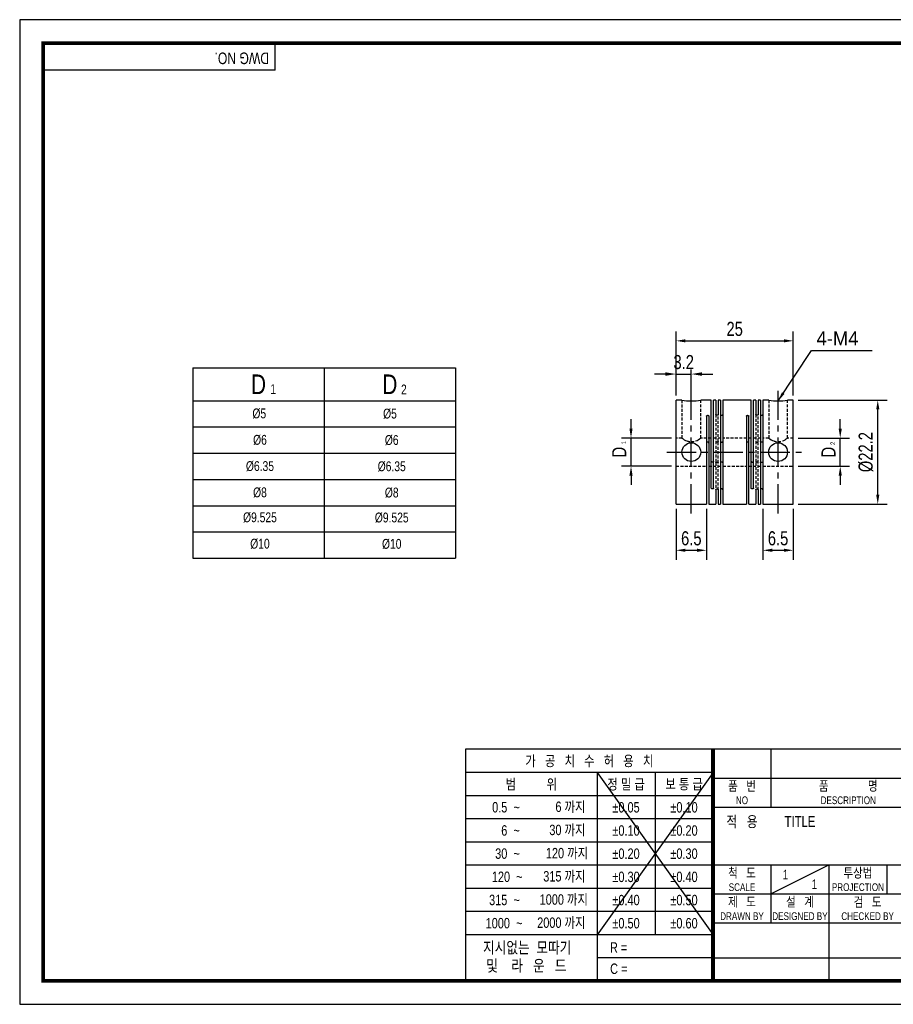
# Model space of a CAD drawing. Header units: millimetres. Extents: x 0 to 297, y 0 to 210.
# Tile 1 of 2: x 0 to 186, y 0 to 210. Entities that reach past the tile are written whole.
import ezdxf
from ezdxf.enums import TextEntityAlignment as Align

# ---------------------------------------------------------------- set-up
doc = ezdxf.new("R2010")
doc.units = ezdxf.units.MM
doc.header["$LTSCALE"] = 5
for name, pattern in [('CENTER', [2, 1.25, -0.25, 0.25, -0.25]), ('CENTER2', [1.125, 0.75, -0.125, 0.125, -0.125]), ('DASHED', [0.75, 0.5, -0.25]), ('HIDDEN', [0.375, 0.25, -0.125]), ('HIDDEN2', [0.1875, 0.125, -0.0625]), ('PHANTOM2', [1.25, 0.625, -0.125, 0.125, -0.125, 0.125, -0.125])]:
    doc.linetypes.add(name, pattern=pattern)
doc.layers.get('0').update_dxf_attribs({"linetype": 'CONTINUOUS'})
doc.layers.get('Defpoints').update_dxf_attribs({"linetype": 'CONTINUOUS'})
for name, color, linetype in [('BM', 2, 'CONTINUOUS'), ('C', 1, 'CENTER2'), ('CT', 1, 'CENTER'), ('D', 7, 'CONTINUOUS'), ('DIM', 7, 'CONTINUOUS'), ('H', 3, 'HIDDEN'), ('HD', 4, 'DASHED'), ('P', 4, 'PHANTOM2')]:
    doc.layers.add(name, color=color, linetype=linetype)
doc.styles.get("Standard").update_dxf_attribs({"font": 'Gulim.ttf', "width": 0.8, "height": 3})
doc.dimstyles.new('LIM', dxfattribs={"dimtxt": 2, "dimasz": 2, "dimexe": 2, "dimexo": 1, "dimgap": 1, "dimtad": 1, "dimdec": 3, "dimzin": 9, "dimdsep": 46, "dimtxsty": 'Standard', "dimcen": 3, "dimclrd": 1, "dimclre": 1, "dimadec": 0, "dimazin": 0, "dimtfac": 1, "dimtdec": 3, "dimtmove": 0, "dimatfit": 3, "dimfxl": 0, "dimtolj": 1, "dimtzin": 0, "dimarcsym": 0})
doc.dimstyles.get("Standard").update_dxf_attribs({"dimtxt": 0.18, "dimasz": 0.18, "dimexe": 0.18, "dimexo": 0.0625, "dimgap": 0.09, "dimtad": 0, "dimtih": 1, "dimtoh": 1, "dimdec": 4, "dimzin": 0, "dimdsep": 46, "dimtxsty": 'Standard', "dimcen": 0.09, "dimadec": 0, "dimazin": 0, "dimtfac": 1, "dimtdec": 4, "dimtofl": 0, "dimtmove": 0, "dimatfit": 3, "dimfxl": 0, "dimtolj": 1, "dimtzin": 0, "dimarcsym": 0})

# ---------------------------------------------------------------- blocks, each defined once
blk = doc.blocks.new('*D35')
at = {"layer": 'Defpoints', "color": 0}
for p in [(164.93, 141.5), (139.93, 128.87), (164.93, 128.87)]:
    blk.add_point(p, dxfattribs=at)
at = {"layer": 'DIM', "color": 1, "lineweight": -2}
for p, q in [((139.93, 129.87), (139.93, 143.5)), ((164.93, 129.87), (164.93, 143.5)), ((141.93, 141.5), (162.93, 141.5))]:
    blk.add_line(p, q, dxfattribs=at)
at = {"layer": 'DIM', "color": 1}
for points in [[(141.93, 141.84), (141.93, 141.17), (139.93, 141.5)], [(162.93, 141.84), (162.93, 141.17), (164.93, 141.5)]]:
    blk.add_solid(points, dxfattribs=at)
at = {"layer": 'DIM', "color": 0, "insert": (152.43, 144.04), "char_height": 3, "attachment_point": 5}
blk.add_mtext('\\A1;25', dxfattribs=at)
blk = doc.blocks.new('*D36')
at = {"layer": 'Defpoints', "color": 0}
for p in [(139.93, 106.67), (146.43, 106.67), (146.43, 96.83)]:
    blk.add_point(p, dxfattribs=at)
at = {"layer": 'DIM', "color": 1, "lineweight": -2}
for p, q in [((139.93, 105.67), (139.93, 94.83)), ((146.43, 105.67), (146.43, 94.83)), ((141.93, 96.83), (144.43, 96.83))]:
    blk.add_line(p, q, dxfattribs=at)
at = {"layer": 'DIM', "color": 1}
for points in [[(141.93, 97.17), (141.93, 96.5), (139.93, 96.83)], [(144.43, 97.17), (144.43, 96.5), (146.43, 96.83)]]:
    blk.add_solid(points, dxfattribs=at)
at = {"layer": 'DIM', "color": 0, "insert": (143.18, 99.37), "char_height": 3, "attachment_point": 5}
blk.add_mtext('\\A1;6.5', dxfattribs=at)
blk = doc.blocks.new('*D37')
at = {"layer": 'Defpoints', "color": 0}
for p in [(130.33, 120.77), (139.93, 120.77), (139.93, 114.77)]:
    blk.add_point(p, dxfattribs=at)
at = {"layer": 'DIM', "color": 1, "lineweight": -2}
for p, q in [((130.33, 122.77), (130.33, 124.77)), ((138.93, 120.77), (128.33, 120.77)), ((130.33, 114.77), (130.33, 120.77)), ((138.93, 114.77), (128.33, 114.77)), ((130.33, 112.77), (130.33, 110.77))]:
    blk.add_line(p, q, dxfattribs=at)
at = {"layer": 'DIM', "color": 1}
for points in [[(129.99, 122.77), (130.66, 122.77), (130.33, 120.77)], [(129.99, 112.77), (130.66, 112.77), (130.33, 114.77)]]:
    blk.add_solid(points, dxfattribs=at)
at = {"layer": 'DIM', "color": 0, "insert": (127.82, 117.77), "char_height": 3, "attachment_point": 5, "rotation": 90}
blk.add_mtext('\\A1;D', dxfattribs=at)
blk = doc.blocks.new('*D38')
at = {"layer": 'Defpoints', "color": 0}
for p in [(158.43, 106.67), (164.93, 106.67), (164.93, 96.83)]:
    blk.add_point(p, dxfattribs=at)
at = {"layer": 'DIM', "color": 1, "lineweight": -2}
for p, q in [((158.43, 105.67), (158.43, 94.83)), ((164.93, 105.67), (164.93, 94.83)), ((160.43, 96.83), (162.93, 96.83))]:
    blk.add_line(p, q, dxfattribs=at)
at = {"layer": 'DIM', "color": 1}
for points in [[(160.43, 97.17), (160.43, 96.5), (158.43, 96.83)], [(162.93, 97.17), (162.93, 96.5), (164.93, 96.83)]]:
    blk.add_solid(points, dxfattribs=at)
at = {"layer": 'DIM', "color": 0, "insert": (161.68, 99.37), "char_height": 3, "attachment_point": 5}
blk.add_mtext('\\A1;6.5', dxfattribs=at)
blk = doc.blocks.new('*D39')
at = {"layer": 'Defpoints', "color": 0}
for p in [(164.93, 128.87), (182.93, 128.87), (164.93, 106.67)]:
    blk.add_point(p, dxfattribs=at)
at = {"layer": 'DIM', "color": 1, "lineweight": -2}
for p, q in [((165.93, 128.87), (184.93, 128.87)), ((182.93, 108.67), (182.93, 126.87)), ((165.93, 106.67), (184.93, 106.67))]:
    blk.add_line(p, q, dxfattribs=at)
at = {"layer": 'DIM', "color": 1}
for points in [[(182.6, 126.87), (183.27, 126.87), (182.93, 128.87)], [(182.6, 108.67), (183.27, 108.67), (182.93, 106.67)]]:
    blk.add_solid(points, dxfattribs=at)
at = {"layer": 'DIM', "color": 0, "insert": (180.4, 117.77), "char_height": 3, "attachment_point": 5, "rotation": 90}
blk.add_mtext('\\A1;%%c22.2', dxfattribs=at)
blk = doc.blocks.new('*D40')
at = {"layer": 'Defpoints', "color": 0}
for p in [(164.93, 120.77), (174.93, 120.77), (164.93, 114.77)]:
    blk.add_point(p, dxfattribs=at)
at = {"layer": 'DIM', "color": 1, "lineweight": -2}
for p, q in [((174.93, 122.77), (174.93, 124.77)), ((165.93, 120.77), (176.93, 120.77)), ((174.93, 114.77), (174.93, 120.77)), ((165.93, 114.77), (176.93, 114.77)), ((174.93, 112.77), (174.93, 110.77))]:
    blk.add_line(p, q, dxfattribs=at)
at = {"layer": 'DIM', "color": 1}
for points in [[(174.6, 122.77), (175.27, 122.77), (174.93, 120.77)], [(174.6, 112.77), (175.27, 112.77), (174.93, 114.77)]]:
    blk.add_solid(points, dxfattribs=at)
at = {"layer": 'DIM', "color": 0, "insert": (172.43, 117.77), "char_height": 3, "attachment_point": 5, "rotation": 90}
blk.add_mtext('\\A1;D', dxfattribs=at)
blk = doc.blocks.new('*D41')
at = {"layer": 'D', "color": 1, "lineweight": -2}
for p, q in [((137.63, 134.42), (135.33, 134.42)), ((139.93, 129.87), (139.93, 135.42)), ((139.93, 134.42), (143.18, 134.42)), ((143.18, 129.69), (143.18, 135.42)), ((145.48, 134.42), (147.78, 134.42))]:
    blk.add_line(p, q, dxfattribs=at)
at = {"layer": 'D', "color": 1}
for points in [[(137.63, 134.8), (137.63, 134.04), (139.93, 134.42)], [(145.48, 134.8), (145.48, 134.04), (143.18, 134.42)]]:
    blk.add_solid(points, dxfattribs=at)
at = {"layer": 'Defpoints', "color": 0}
for p in [(143.18, 134.42), (139.93, 128.87), (143.18, 128.69)]:
    blk.add_point(p, dxfattribs=at)
at = {"layer": 'D', "insert": (141.56, 136.96), "char_height": 3, "attachment_point": 5}
blk.add_mtext('\\A1;3.2', dxfattribs=at)

msp = doc.modelspace()

# ---------------------------------------------------------------- linework, layer by layer
for p, q in [((54.43705, 199.23234), (54.43705, 205)), ((54.43705, 199.23234), (5, 199.23234)), ((36.92695, 135.73483), (36.92695, 95.13483)), ((36.92695, 135.73483), (92.92695, 135.73483)), ((92.92695, 135.73483), (92.92695, 95.13483)), ((36.92695, 95.13483), (92.92695, 95.13483)), ((95.07575, 54.43705), (95.07575, 5)), ((147.8086, 54.43705), (95.07575, 54.43705)), ((292, 54.43705), (147.8086, 54.43705)), ((147.8086, 54.43705), (147.8086, 5)), ((160.16787, 54.43705), (160.16787, 42.07779)), ((147.8086, 49.42948), (95.07575, 49.42948)), ((147.8086, 49.42948), (123.09008, 14.82355)), ((123.09008, 49.42948), (147.8086, 14.82355)), ((123.09008, 49.42948), (123.09008, 5)), ((135.44934, 49.42948), (135.44934, 14.82355)), ((147.8086, 48.25742), (292, 48.25742)), ((147.8086, 44.48577), (95.07575, 44.48577)), ((147.8086, 42.07779), (292, 42.07779)), ((147.8086, 39.54207), (95.07575, 39.54207)), ((147.8086, 34.59837), (95.07575, 34.59837)), ((147.8086, 29.65466), (95.07575, 29.65466)), ((147.8086, 29.71852), (292, 29.71852)), ((160.16787, 23.53889), (172.52713, 29.71852)), ((160.16787, 29.71852), (160.16787, 17.35926)), ((172.52713, 29.71852), (172.52713, 5)), ((184.88639, 29.71852), (184.88639, 23.53889)), ((147.8086, 24.71096), (95.07575, 24.71096)), ((147.8086, 23.53889), (221.96418, 23.53889)), ((147.8086, 19.76725), (95.07575, 19.76725)), ((147.8086, 17.35926), (292, 17.35926)), ((147.8086, 14.82355), (95.07575, 14.82355)), ((147.8086, 9.87984), (123.09008, 9.87984)), ((147.8086, 9.87984), (221.96418, 9.87984))]:
    msp.add_line(p, q)
at = {"color": 4}
for p, q in [((64.92695, 135.73483), (64.92695, 95.13483)), ((36.92695, 128.73483), (92.92695, 128.73483))]:
    msp.add_line(p, q, dxfattribs=at)
at = {"color": 1}
for p, q in [((36.92695, 123.13483), (92.92695, 123.13483)), ((36.92695, 117.53483), (92.92695, 117.53483)), ((36.92695, 111.93483), (92.92695, 111.93483)), ((36.92695, 106.33483), (92.92695, 106.33483)), ((36.92695, 100.73483), (92.92695, 100.73483))]:
    msp.add_line(p, q, dxfattribs=at)
msp.add_lwpolyline([(297, 210), (0, 210), (0, 0), (297, 0)], close=True)
msp.add_lwpolyline([(292, 205, 0.8, 0.8, 0), (5, 205, 0.8, 0.8, 0), (5, 5, 0.8, 0.8, 0), (292, 5, 0.8, 0.8, 0)], format="xyseb", close=True)
at = {"const_width": 0.82395}
msp.add_lwpolyline([(147.8086, 5), (147.8086, 54.43705)], dxfattribs=at)
at = {"layer": 'BM', "linetype": 'Continuous'}
for p, q in [((139.93346, 106.67192), (139.93346, 128.87192)), ((141.18921, 128.87192), (139.93346, 128.87192)), ((147.43346, 128.87192), (145.18346, 128.87192)), ((147.43346, 110.1018), (147.43346, 128.87192)), ((147.93346, 110.1018), (147.93346, 128.87192)), ((148.43346, 128.87192), (147.93346, 128.87192)), ((148.43346, 128.87192), (148.43346, 125.79559)), ((148.93346, 128.87192), (148.93346, 125.79559)), ((149.43346, 128.87192), (148.93346, 128.87192)), ((149.43346, 128.87192), (149.43346, 106.67192)), ((149.93346, 128.87192), (149.93346, 106.67192)), ((155.93346, 128.87192), (149.93346, 128.87192)), ((155.93346, 110.1018), (155.93346, 128.87192)), ((156.43346, 110.1018), (156.43346, 128.87192)), ((156.93346, 128.87192), (156.43346, 128.87192)), ((156.93346, 128.87192), (156.93346, 125.79559)), ((157.43346, 128.87192), (157.43346, 125.79559)), ((157.93346, 128.87192), (157.43346, 128.87192)), ((157.93346, 128.87192), (157.93346, 106.67192)), ((158.43346, 128.87192), (158.43346, 106.67192)), ((159.68921, 128.87192), (158.43346, 128.87192)), ((164.93346, 128.87192), (163.68346, 128.87192)), ((164.93346, 106.67192), (164.93346, 128.87192)), ((146.43346, 125.44203), (146.43346, 106.67192)), ((146.93346, 125.44203), (146.93346, 106.67192)), ((154.93346, 125.44203), (154.93346, 106.67192)), ((155.43346, 106.67192), (155.43346, 125.44203)), ((148.43346, 109.74824), (148.43346, 106.67192)), ((148.93346, 109.74824), (148.93346, 106.67192)), ((156.93346, 109.74824), (156.93346, 106.67192)), ((157.43346, 109.74824), (157.43346, 106.67192)), ((139.93346, 106.67192), (146.43346, 106.67192)), ((146.93346, 106.67192), (148.43346, 106.67192)), ((148.93346, 106.67192), (149.43346, 106.67192)), ((149.93346, 106.67192), (154.93346, 106.67192)), ((155.43346, 106.67192), (156.93346, 106.67192)), ((157.43346, 106.67192), (157.93346, 106.67192)), ((158.43346, 106.67192), (164.93346, 106.67192))]:
    msp.add_line(p, q, dxfattribs=at)
for centre in [(143.18346, 117.77192), (161.68346, 117.77192)]:
    msp.add_circle(centre, 2, dxfattribs=at)
for centre in [(143.18346, 139.79678), (161.68346, 139.79678)]:
    msp.add_arc(centre, 11.10643, 259.625818, 280.3741828, dxfattribs=at)
for points, knots in [([(146.43346, 125.44203), (146.43346, 125.46226), (146.43829, 125.48269), (146.44755, 125.50164), (146.4568, 125.52059), (146.47075, 125.53858), (146.48823, 125.55416), (146.5057, 125.56974), (146.52719, 125.58334), (146.55091, 125.59386), (146.57463, 125.60439), (146.60124, 125.61213), (146.62854, 125.61648), (146.64651, 125.61934), (146.66504, 125.6208), (146.68346, 125.6208), (146.71144, 125.6208), (146.73981, 125.61739), (146.76621, 125.61083), (146.79261, 125.60427), (146.81778, 125.59439), (146.83963, 125.58197), (146.86148, 125.56955), (146.88061, 125.55425), (146.89544, 125.53729), (146.91027, 125.52034), (146.92121, 125.50127), (146.92736, 125.48163), (146.9314, 125.46871), (146.93346, 125.45535), (146.93346, 125.44203)], [0, 0, 0, 0, 0.107462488, 0.107462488, 0.107462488, 0.214926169, 0.214926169, 0.214926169, 0.322375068, 0.322375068, 0.322375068, 0.429830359, 0.429830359, 0.429830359, 0.499999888, 0.499999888, 0.499999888, 0.607464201, 0.607464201, 0.607464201, 0.714928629, 0.714928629, 0.714928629, 0.822390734, 0.822390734, 0.822390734, 0.929843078, 0.929843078, 0.929843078, 1, 1, 1, 1]), ([(148.93346, 125.79559), (148.93346, 125.77625), (148.92863, 125.75657), (148.91937, 125.73818), (148.91011, 125.7198), (148.89617, 125.7022), (148.87869, 125.68688), (148.86121, 125.67156), (148.83973, 125.6581), (148.81601, 125.64765), (148.79228, 125.63719), (148.76567, 125.62946), (148.73838, 125.62512), (148.72041, 125.62226), (148.70188, 125.6208), (148.68346, 125.6208), (148.65548, 125.6208), (148.62711, 125.62422), (148.60071, 125.63076), (148.5743, 125.6373), (148.54913, 125.64714), (148.52729, 125.65944), (148.50544, 125.67174), (148.4863, 125.68683), (148.47147, 125.70343), (148.45664, 125.72003), (148.4457, 125.73859), (148.43956, 125.75754), (148.43552, 125.77002), (148.43346, 125.78286), (148.43346, 125.79559)], [0, 0, 0, 0, 0.107462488, 0.107462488, 0.107462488, 0.214926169, 0.214926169, 0.214926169, 0.322375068, 0.322375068, 0.322375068, 0.429830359, 0.429830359, 0.429830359, 0.499999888, 0.499999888, 0.499999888, 0.607464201, 0.607464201, 0.607464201, 0.714928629, 0.714928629, 0.714928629, 0.822390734, 0.822390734, 0.822390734, 0.929843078, 0.929843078, 0.929843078, 1, 1, 1, 1]), ([(149.43346, 125.79559), (149.43346, 125.77625), (149.43829, 125.75657), (149.44755, 125.73818), (149.4568, 125.7198), (149.47075, 125.7022), (149.48823, 125.68688), (149.5057, 125.67156), (149.52719, 125.6581), (149.55091, 125.64765), (149.57463, 125.63719), (149.60124, 125.62946), (149.62854, 125.62512), (149.64651, 125.62226), (149.66504, 125.6208), (149.68346, 125.6208), (149.71144, 125.6208), (149.73981, 125.62422), (149.76621, 125.63076), (149.79261, 125.6373), (149.81778, 125.64714), (149.83963, 125.65944), (149.86148, 125.67174), (149.88061, 125.68683), (149.89544, 125.70343), (149.91027, 125.72003), (149.92121, 125.73859), (149.92736, 125.75754), (149.9314, 125.77002), (149.93346, 125.78286), (149.93346, 125.79559)], [0, 0, 0, 0, 0.107462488, 0.107462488, 0.107462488, 0.214926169, 0.214926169, 0.214926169, 0.322375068, 0.322375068, 0.322375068, 0.429830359, 0.429830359, 0.429830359, 0.499999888, 0.499999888, 0.499999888, 0.607464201, 0.607464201, 0.607464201, 0.714928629, 0.714928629, 0.714928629, 0.822390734, 0.822390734, 0.822390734, 0.929843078, 0.929843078, 0.929843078, 1, 1, 1, 1]), ([(154.93346, 125.44203), (154.93346, 125.46226), (154.93829, 125.48269), (154.94755, 125.50164), (154.9568, 125.52059), (154.97075, 125.53858), (154.98823, 125.55416), (155.0057, 125.56974), (155.02719, 125.58334), (155.05091, 125.59386), (155.07463, 125.60439), (155.10124, 125.61213), (155.12854, 125.61648), (155.14651, 125.61934), (155.16504, 125.6208), (155.18346, 125.6208), (155.21144, 125.6208), (155.23981, 125.61739), (155.26621, 125.61083), (155.29261, 125.60427), (155.31778, 125.59439), (155.33963, 125.58197), (155.36148, 125.56955), (155.38061, 125.55425), (155.39544, 125.53729), (155.41027, 125.52034), (155.42121, 125.50127), (155.42736, 125.48163), (155.4314, 125.46871), (155.43346, 125.45535), (155.43346, 125.44203)], [0, 0, 0, 0, 0.107462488, 0.107462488, 0.107462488, 0.214926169, 0.214926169, 0.214926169, 0.322375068, 0.322375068, 0.322375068, 0.429830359, 0.429830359, 0.429830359, 0.499999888, 0.499999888, 0.499999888, 0.607464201, 0.607464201, 0.607464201, 0.714928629, 0.714928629, 0.714928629, 0.822390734, 0.822390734, 0.822390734, 0.929843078, 0.929843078, 0.929843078, 1, 1, 1, 1]), ([(157.43346, 125.79559), (157.43346, 125.77625), (157.42863, 125.75657), (157.41937, 125.73818), (157.41011, 125.7198), (157.39617, 125.7022), (157.37869, 125.68688), (157.36121, 125.67156), (157.33973, 125.6581), (157.31601, 125.64765), (157.29228, 125.63719), (157.26567, 125.62946), (157.23838, 125.62512), (157.22041, 125.62226), (157.20188, 125.6208), (157.18346, 125.6208), (157.15548, 125.6208), (157.12711, 125.62422), (157.10071, 125.63076), (157.0743, 125.6373), (157.04913, 125.64714), (157.02729, 125.65944), (157.00544, 125.67174), (156.9863, 125.68683), (156.97147, 125.70343), (156.95664, 125.72003), (156.9457, 125.73859), (156.93956, 125.75754), (156.93552, 125.77002), (156.93346, 125.78286), (156.93346, 125.79559)], [0, 0, 0, 0, 0.107462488, 0.107462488, 0.107462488, 0.214926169, 0.214926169, 0.214926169, 0.322375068, 0.322375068, 0.322375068, 0.429830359, 0.429830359, 0.429830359, 0.499999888, 0.499999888, 0.499999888, 0.607464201, 0.607464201, 0.607464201, 0.714928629, 0.714928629, 0.714928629, 0.822390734, 0.822390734, 0.822390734, 0.929843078, 0.929843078, 0.929843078, 1, 1, 1, 1]), ([(157.93346, 125.79559), (157.93346, 125.77625), (157.93829, 125.75657), (157.94755, 125.73818), (157.9568, 125.7198), (157.97075, 125.7022), (157.98823, 125.68688), (158.0057, 125.67156), (158.02719, 125.6581), (158.05091, 125.64765), (158.07463, 125.63719), (158.10124, 125.62946), (158.12854, 125.62512), (158.14651, 125.62226), (158.16504, 125.6208), (158.18346, 125.6208), (158.21144, 125.6208), (158.23981, 125.62422), (158.26621, 125.63076), (158.29261, 125.6373), (158.31778, 125.64714), (158.33963, 125.65944), (158.36148, 125.67174), (158.38061, 125.68683), (158.39544, 125.70343), (158.41027, 125.72003), (158.42121, 125.73859), (158.42736, 125.75754), (158.4314, 125.77002), (158.43346, 125.78286), (158.43346, 125.79559)], [0, 0, 0, 0, 0.107462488, 0.107462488, 0.107462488, 0.214926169, 0.214926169, 0.214926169, 0.322375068, 0.322375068, 0.322375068, 0.429830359, 0.429830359, 0.429830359, 0.499999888, 0.499999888, 0.499999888, 0.607464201, 0.607464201, 0.607464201, 0.714928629, 0.714928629, 0.714928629, 0.822390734, 0.822390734, 0.822390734, 0.929843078, 0.929843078, 0.929843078, 1, 1, 1, 1]), ([(146.93346, 119.70908), (146.93346, 119.72375), (146.93123, 119.73839), (146.92685, 119.75244), (146.92046, 119.77296), (146.90926, 119.79267), (146.89417, 119.81002), (146.87914, 119.8273), (146.85985, 119.84273), (146.83788, 119.85514), (146.81591, 119.86756), (146.79067, 119.87732), (146.76423, 119.88373), (146.7384, 119.89), (146.71075, 119.89324), (146.68346, 119.89324), (146.65548, 119.89324), (146.62711, 119.88983), (146.60071, 119.88325), (146.57431, 119.87667), (146.54914, 119.86673), (146.52729, 119.85415), (146.50545, 119.84157), (146.48633, 119.82599), (146.4715, 119.80858), (146.4567, 119.79118), (146.44577, 119.77147), (146.43962, 119.75099), (146.43553, 119.73739), (146.43346, 119.72325), (146.43346, 119.70908)], [0, 0, 0, 0, 0.073604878, 0.073604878, 0.073604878, 0.181236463, 0.181236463, 0.181236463, 0.288403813, 0.288403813, 0.288403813, 0.395575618, 0.395575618, 0.395575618, 0.500206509, 0.500206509, 0.500206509, 0.607550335, 0.607550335, 0.607550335, 0.714895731, 0.714895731, 0.714895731, 0.822209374, 0.822209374, 0.822209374, 0.929389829, 0.929389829, 0.929389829, 1, 1, 1, 1]), ([(149.43346, 120.06263), (149.43346, 120.06251), (149.43346, 120.06239), (149.43346, 120.06227), (149.43352, 120.04406), (149.43846, 120.02529), (149.44788, 120.00758), (149.45724, 119.98998), (149.47128, 119.97295), (149.48885, 119.95802), (149.50638, 119.94313), (149.52789, 119.92993), (149.55162, 119.91965), (149.57536, 119.90936), (149.60198, 119.90171), (149.62926, 119.89744), (149.647, 119.89466), (149.66528, 119.89324), (149.68346, 119.89324), (149.71144, 119.89324), (149.7398, 119.89666), (149.7662, 119.90318), (149.79261, 119.90969), (149.81777, 119.91948), (149.83962, 119.93161), (149.86146, 119.94374), (149.88059, 119.95854), (149.89541, 119.97464), (149.91022, 119.99073), (149.92114, 120.00855), (149.9273, 120.02653), (149.93138, 120.03846), (149.93346, 120.05065), (149.93346, 120.06263)], [0, 0, 0, 0, 0.000715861, 0.000715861, 0.000715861, 0.108861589, 0.108861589, 0.108861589, 0.216281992, 0.216281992, 0.216281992, 0.323409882, 0.323409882, 0.323409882, 0.430626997, 0.430626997, 0.430626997, 0.499773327, 0.499773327, 0.499773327, 0.607113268, 0.607113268, 0.607113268, 0.714454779, 0.714454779, 0.714454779, 0.821764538, 0.821764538, 0.821764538, 0.928941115, 0.928941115, 0.928941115, 1, 1, 1, 1]), ([(155.43346, 119.70908), (155.43346, 119.70923), (155.43346, 119.70937), (155.43346, 119.70951), (155.43339, 119.73103), (155.42846, 119.75257), (155.41904, 119.77237), (155.40968, 119.79203), (155.39563, 119.81052), (155.37806, 119.82641), (155.36054, 119.84225), (155.33903, 119.85595), (155.3153, 119.86649), (155.29155, 119.87704), (155.26494, 119.88473), (155.23766, 119.88903), (155.21991, 119.89182), (155.20163, 119.89324), (155.18346, 119.89324), (155.15548, 119.89324), (155.12711, 119.88983), (155.10071, 119.88325), (155.07431, 119.87667), (155.04914, 119.86673), (155.02729, 119.85415), (155.00545, 119.84157), (154.98633, 119.82599), (154.9715, 119.80858), (154.9567, 119.79118), (154.94577, 119.77147), (154.93962, 119.75099), (154.93553, 119.73739), (154.93346, 119.72325), (154.93346, 119.70908)], [0, 0, 0, 0, 0.000715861, 0.000715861, 0.000715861, 0.108861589, 0.108861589, 0.108861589, 0.216281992, 0.216281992, 0.216281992, 0.323409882, 0.323409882, 0.323409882, 0.430626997, 0.430626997, 0.430626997, 0.499773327, 0.499773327, 0.499773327, 0.607113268, 0.607113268, 0.607113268, 0.714454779, 0.714454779, 0.714454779, 0.821764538, 0.821764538, 0.821764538, 0.928941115, 0.928941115, 0.928941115, 1, 1, 1, 1]), ([(158.43346, 120.06263), (158.43346, 120.04457), (158.42866, 120.02594), (158.41944, 120.00834), (158.41022, 119.99074), (158.39631, 119.97368), (158.37886, 119.9587), (158.36145, 119.94376), (158.34003, 119.93049), (158.31638, 119.92012), (158.29271, 119.90975), (158.26616, 119.90201), (158.2389, 119.89763), (158.22077, 119.89472), (158.20206, 119.89324), (158.18346, 119.89324), (158.15548, 119.89324), (158.12711, 119.89666), (158.10071, 119.90318), (158.07431, 119.90969), (158.04914, 119.91948), (158.02729, 119.93161), (158.00545, 119.94374), (157.98633, 119.95854), (157.9715, 119.97464), (157.9567, 119.99073), (157.94577, 120.00855), (157.93962, 120.02653), (157.93553, 120.03846), (157.93346, 120.05065), (157.93346, 120.06263)], [0, 0, 0, 0, 0.107315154, 0.107315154, 0.107315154, 0.214646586, 0.214646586, 0.214646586, 0.3217764, 0.3217764, 0.3217764, 0.428992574, 0.428992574, 0.428992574, 0.499772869, 0.499772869, 0.499772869, 0.607112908, 0.607112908, 0.607112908, 0.714454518, 0.714454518, 0.714454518, 0.821764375, 0.821764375, 0.821764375, 0.92894105, 0.92894105, 0.92894105, 1, 1, 1, 1]), ([(147.93346, 115.83475), (147.93346, 115.83461), (147.93346, 115.83446), (147.93346, 115.83432), (147.93339, 115.8128), (147.92846, 115.79126), (147.91904, 115.77146), (147.90968, 115.7518), (147.89563, 115.73331), (147.87806, 115.71742), (147.86054, 115.70158), (147.83903, 115.68789), (147.8153, 115.67734), (147.79155, 115.66679), (147.76494, 115.6591), (147.73766, 115.6548), (147.71991, 115.65201), (147.70163, 115.6506), (147.68346, 115.6506), (147.65548, 115.6506), (147.62711, 115.654), (147.60071, 115.66058), (147.57431, 115.66716), (147.54914, 115.6771), (147.52729, 115.68968), (147.50545, 115.70226), (147.48633, 115.71784), (147.4715, 115.73526), (147.4567, 115.75265), (147.44577, 115.77236), (147.43962, 115.79284), (147.43553, 115.80644), (147.43346, 115.82058), (147.43346, 115.83475)], [0, 0, 0, 0, 0.000715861, 0.000715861, 0.000715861, 0.108861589, 0.108861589, 0.108861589, 0.216281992, 0.216281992, 0.216281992, 0.323409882, 0.323409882, 0.323409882, 0.430626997, 0.430626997, 0.430626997, 0.499773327, 0.499773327, 0.499773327, 0.607113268, 0.607113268, 0.607113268, 0.714454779, 0.714454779, 0.714454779, 0.821764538, 0.821764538, 0.821764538, 0.928941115, 0.928941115, 0.928941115, 1, 1, 1, 1]), ([(149.93346, 115.4812), (149.93346, 115.48132), (149.93346, 115.48144), (149.93346, 115.48156), (149.93339, 115.49977), (149.92846, 115.51854), (149.91904, 115.53625), (149.90968, 115.55385), (149.89563, 115.57088), (149.87806, 115.58581), (149.86054, 115.6007), (149.83903, 115.6139), (149.8153, 115.62418), (149.79155, 115.63447), (149.76494, 115.64212), (149.73766, 115.6464), (149.71991, 115.64918), (149.70163, 115.6506), (149.68346, 115.6506), (149.65548, 115.6506), (149.62711, 115.64717), (149.60071, 115.64065), (149.57431, 115.63414), (149.54914, 115.62435), (149.52729, 115.61222), (149.50545, 115.60009), (149.48633, 115.58529), (149.4715, 115.56919), (149.4567, 115.5531), (149.44577, 115.53528), (149.43962, 115.51731), (149.43553, 115.50537), (149.43346, 115.49318), (149.43346, 115.4812)], [0, 0, 0, 0, 0.000715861, 0.000715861, 0.000715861, 0.108861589, 0.108861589, 0.108861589, 0.216281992, 0.216281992, 0.216281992, 0.323409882, 0.323409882, 0.323409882, 0.430626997, 0.430626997, 0.430626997, 0.499773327, 0.499773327, 0.499773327, 0.607113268, 0.607113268, 0.607113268, 0.714454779, 0.714454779, 0.714454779, 0.821764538, 0.821764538, 0.821764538, 0.928941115, 0.928941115, 0.928941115, 1, 1, 1, 1]), ([(155.93346, 115.83475), (155.93346, 115.83461), (155.93346, 115.83446), (155.93346, 115.83432), (155.93352, 115.8128), (155.93846, 115.79126), (155.94788, 115.77146), (155.95724, 115.7518), (155.97128, 115.73331), (155.98885, 115.71742), (156.00638, 115.70158), (156.02789, 115.68789), (156.05162, 115.67734), (156.07536, 115.66679), (156.10198, 115.6591), (156.12926, 115.6548), (156.147, 115.65201), (156.16528, 115.6506), (156.18346, 115.6506), (156.21144, 115.6506), (156.2398, 115.654), (156.2662, 115.66058), (156.29261, 115.66716), (156.31777, 115.6771), (156.33962, 115.68968), (156.36146, 115.70226), (156.38059, 115.71784), (156.39541, 115.73526), (156.41022, 115.75265), (156.42114, 115.77236), (156.4273, 115.79284), (156.43138, 115.80644), (156.43346, 115.82058), (156.43346, 115.83475)], [0, 0, 0, 0, 0.000715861, 0.000715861, 0.000715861, 0.108861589, 0.108861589, 0.108861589, 0.216281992, 0.216281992, 0.216281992, 0.323409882, 0.323409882, 0.323409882, 0.430626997, 0.430626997, 0.430626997, 0.499773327, 0.499773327, 0.499773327, 0.607113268, 0.607113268, 0.607113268, 0.714454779, 0.714454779, 0.714454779, 0.821764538, 0.821764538, 0.821764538, 0.928941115, 0.928941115, 0.928941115, 1, 1, 1, 1]), ([(157.93346, 115.4812), (157.93346, 115.48132), (157.93346, 115.48144), (157.93346, 115.48156), (157.93352, 115.49977), (157.93846, 115.51854), (157.94788, 115.53625), (157.95724, 115.55385), (157.97128, 115.57088), (157.98885, 115.58581), (158.00638, 115.6007), (158.02789, 115.6139), (158.05162, 115.62418), (158.07536, 115.63447), (158.10198, 115.64212), (158.12926, 115.6464), (158.147, 115.64918), (158.16528, 115.6506), (158.18346, 115.6506), (158.21144, 115.6506), (158.2398, 115.64717), (158.2662, 115.64065), (158.29261, 115.63414), (158.31777, 115.62435), (158.33962, 115.61222), (158.36146, 115.60009), (158.38059, 115.58529), (158.39541, 115.56919), (158.41022, 115.5531), (158.42114, 115.53528), (158.4273, 115.51731), (158.43138, 115.50537), (158.43346, 115.49318), (158.43346, 115.4812)], [0, 0, 0, 0, 0.000716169, 0.000716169, 0.000716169, 0.108908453, 0.108908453, 0.108908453, 0.216375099, 0.216375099, 0.216375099, 0.323549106, 0.323549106, 0.323549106, 0.430812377, 0.430812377, 0.430812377, 0.499988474, 0.499988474, 0.499988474, 0.607379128, 0.607379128, 0.607379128, 0.714771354, 0.714771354, 0.714771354, 0.822131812, 0.822131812, 0.822131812, 0.929359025, 0.929359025, 0.929359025, 1, 1, 1, 1]), ([(147.93346, 110.1018), (147.93346, 110.08157), (147.92863, 110.06114), (147.91937, 110.04219), (147.91011, 110.02325), (147.89617, 110.00525), (147.87869, 109.98967), (147.86121, 109.97409), (147.83973, 109.96049), (147.81601, 109.94997), (147.79228, 109.93944), (147.76567, 109.9317), (147.73838, 109.92735), (147.72041, 109.92449), (147.70188, 109.92303), (147.68346, 109.92303), (147.65548, 109.92303), (147.62711, 109.92644), (147.60071, 109.933), (147.5743, 109.93956), (147.54913, 109.94944), (147.52729, 109.96186), (147.50544, 109.97428), (147.4863, 109.98959), (147.47147, 110.00654), (147.45664, 110.02349), (147.4457, 110.04256), (147.43956, 110.0622), (147.43552, 110.07512), (147.43346, 110.08849), (147.43346, 110.1018)], [0, 0, 0, 0, 0.107462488, 0.107462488, 0.107462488, 0.214926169, 0.214926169, 0.214926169, 0.322375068, 0.322375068, 0.322375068, 0.429830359, 0.429830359, 0.429830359, 0.499999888, 0.499999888, 0.499999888, 0.607464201, 0.607464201, 0.607464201, 0.714928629, 0.714928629, 0.714928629, 0.822390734, 0.822390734, 0.822390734, 0.929843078, 0.929843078, 0.929843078, 1, 1, 1, 1]), ([(148.43346, 109.74824), (148.43346, 109.76758), (148.43829, 109.78726), (148.44755, 109.80565), (148.4568, 109.82403), (148.47075, 109.84163), (148.48823, 109.85695), (148.5057, 109.87227), (148.52719, 109.88573), (148.55091, 109.89618), (148.57463, 109.90664), (148.60124, 109.91437), (148.62854, 109.91871), (148.64651, 109.92157), (148.66504, 109.92303), (148.68346, 109.92303), (148.71144, 109.92303), (148.73981, 109.91961), (148.76621, 109.91307), (148.79261, 109.90653), (148.81778, 109.89669), (148.83963, 109.88439), (148.86148, 109.87209), (148.88061, 109.857), (148.89544, 109.8404), (148.91027, 109.8238), (148.92121, 109.80524), (148.92736, 109.78629), (148.9314, 109.77381), (148.93346, 109.76097), (148.93346, 109.74824)], [0, 0, 0, 0, 0.107462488, 0.107462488, 0.107462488, 0.214926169, 0.214926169, 0.214926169, 0.322375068, 0.322375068, 0.322375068, 0.429830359, 0.429830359, 0.429830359, 0.499999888, 0.499999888, 0.499999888, 0.607464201, 0.607464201, 0.607464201, 0.714928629, 0.714928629, 0.714928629, 0.822390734, 0.822390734, 0.822390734, 0.929843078, 0.929843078, 0.929843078, 1, 1, 1, 1]), ([(149.93346, 109.74824), (149.93346, 109.76758), (149.92863, 109.78726), (149.91937, 109.80565), (149.91011, 109.82403), (149.89617, 109.84163), (149.87869, 109.85695), (149.86121, 109.87227), (149.83973, 109.88573), (149.81601, 109.89618), (149.79228, 109.90664), (149.76567, 109.91437), (149.73838, 109.91871), (149.72041, 109.92157), (149.70188, 109.92303), (149.68346, 109.92303), (149.65548, 109.92303), (149.62711, 109.91961), (149.60071, 109.91307), (149.5743, 109.90653), (149.54913, 109.89669), (149.52729, 109.88439), (149.50544, 109.87209), (149.4863, 109.857), (149.47147, 109.8404), (149.45664, 109.8238), (149.4457, 109.80524), (149.43956, 109.78629), (149.43552, 109.77381), (149.43346, 109.76097), (149.43346, 109.74824)], [0, 0, 0, 0, 0.107462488, 0.107462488, 0.107462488, 0.214926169, 0.214926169, 0.214926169, 0.322375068, 0.322375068, 0.322375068, 0.429830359, 0.429830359, 0.429830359, 0.499999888, 0.499999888, 0.499999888, 0.607464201, 0.607464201, 0.607464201, 0.714928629, 0.714928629, 0.714928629, 0.822390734, 0.822390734, 0.822390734, 0.929843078, 0.929843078, 0.929843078, 1, 1, 1, 1]), ([(156.43346, 110.1018), (156.43346, 110.08157), (156.42863, 110.06114), (156.41937, 110.04219), (156.41011, 110.02325), (156.39617, 110.00525), (156.37869, 109.98967), (156.36121, 109.97409), (156.33973, 109.96049), (156.31601, 109.94997), (156.29228, 109.93944), (156.26567, 109.9317), (156.23838, 109.92735), (156.22041, 109.92449), (156.20188, 109.92303), (156.18346, 109.92303), (156.15548, 109.92303), (156.12711, 109.92644), (156.10071, 109.933), (156.0743, 109.93956), (156.04913, 109.94944), (156.02729, 109.96186), (156.00544, 109.97428), (155.9863, 109.98959), (155.97147, 110.00654), (155.95664, 110.02349), (155.9457, 110.04256), (155.93956, 110.0622), (155.93552, 110.07512), (155.93346, 110.08849), (155.93346, 110.1018)], [0, 0, 0, 0, 0.107462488, 0.107462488, 0.107462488, 0.214926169, 0.214926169, 0.214926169, 0.322375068, 0.322375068, 0.322375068, 0.429830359, 0.429830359, 0.429830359, 0.499999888, 0.499999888, 0.499999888, 0.607464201, 0.607464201, 0.607464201, 0.714928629, 0.714928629, 0.714928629, 0.822390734, 0.822390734, 0.822390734, 0.929843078, 0.929843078, 0.929843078, 1, 1, 1, 1]), ([(156.93346, 109.74824), (156.93346, 109.76758), (156.93829, 109.78726), (156.94755, 109.80565), (156.9568, 109.82403), (156.97075, 109.84163), (156.98823, 109.85695), (157.0057, 109.87227), (157.02719, 109.88573), (157.05091, 109.89618), (157.07463, 109.90664), (157.10124, 109.91437), (157.12854, 109.91871), (157.14651, 109.92157), (157.16504, 109.92303), (157.18346, 109.92303), (157.21144, 109.92303), (157.23981, 109.91961), (157.26621, 109.91307), (157.29261, 109.90653), (157.31778, 109.89669), (157.33963, 109.88439), (157.36148, 109.87209), (157.38061, 109.857), (157.39544, 109.8404), (157.41027, 109.8238), (157.42121, 109.80524), (157.42736, 109.78629), (157.4314, 109.77381), (157.43346, 109.76097), (157.43346, 109.74824)], [0, 0, 0, 0, 0.107462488, 0.107462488, 0.107462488, 0.214926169, 0.214926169, 0.214926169, 0.322375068, 0.322375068, 0.322375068, 0.429830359, 0.429830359, 0.429830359, 0.499999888, 0.499999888, 0.499999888, 0.607464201, 0.607464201, 0.607464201, 0.714928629, 0.714928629, 0.714928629, 0.822390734, 0.822390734, 0.822390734, 0.929843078, 0.929843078, 0.929843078, 1, 1, 1, 1]), ([(158.43346, 109.74824), (158.43346, 109.76758), (158.42863, 109.78726), (158.41937, 109.80565), (158.41011, 109.82403), (158.39617, 109.84163), (158.37869, 109.85695), (158.36121, 109.87227), (158.33973, 109.88573), (158.31601, 109.89618), (158.29228, 109.90664), (158.26567, 109.91437), (158.23838, 109.91871), (158.22041, 109.92157), (158.20188, 109.92303), (158.18346, 109.92303), (158.15548, 109.92303), (158.12711, 109.91961), (158.10071, 109.91307), (158.0743, 109.90653), (158.04913, 109.89669), (158.02729, 109.88439), (158.00544, 109.87209), (157.9863, 109.857), (157.97147, 109.8404), (157.95664, 109.8238), (157.9457, 109.80524), (157.93956, 109.78629), (157.93552, 109.77381), (157.93346, 109.76097), (157.93346, 109.74824)], [0, 0, 0, 0, 0.107462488, 0.107462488, 0.107462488, 0.214926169, 0.214926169, 0.214926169, 0.322375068, 0.322375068, 0.322375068, 0.429830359, 0.429830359, 0.429830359, 0.499999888, 0.499999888, 0.499999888, 0.607464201, 0.607464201, 0.607464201, 0.714928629, 0.714928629, 0.714928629, 0.822390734, 0.822390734, 0.822390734, 0.929843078, 0.929843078, 0.929843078, 1, 1, 1, 1])]:
    msp.add_open_spline(points, degree=3, knots=knots, dxfattribs=at)
at = {"layer": 'C'}
msp.add_line((147.8086, 49.42948), (147.8086, 49.39613), dxfattribs=at)
at = {"layer": 'CT'}
for p, q in [((143.18346, 104.67192), (143.18346, 130.87192)), ((161.68346, 104.67192), (161.68346, 130.87192)), ((137.93346, 117.77192), (166.93346, 117.77192))]:
    msp.add_line(p, q, dxfattribs=at)
at = {"layer": 'DIM', "color": 1}
msp.add_line((139.93346, 129.87192), (139.93346, 140.87192), dxfattribs=at)
at = {"layer": 'H'}
msp.add_line((147.8086, 49.31275), (147.8086, 49.27106), dxfattribs=at)
at = {"layer": 'HD', "linetype": 'HIDDEN2'}
for p, q in [((141.18346, 128.87192), (141.18346, 120.77192)), ((145.18346, 120.77042), (145.18346, 128.87192)), ((159.68346, 128.87192), (159.68346, 120.77192)), ((163.68346, 120.77042), (163.68346, 128.87192)), ((148.43346, 125.79559), (148.43346, 120.06263)), ((148.93346, 120.06263), (148.93346, 125.79559)), ((156.93346, 125.79559), (156.93346, 120.06263)), ((157.43346, 120.06263), (157.43346, 125.79559)), ((141.18346, 120.77192), (139.93346, 120.77192)), ((147.43346, 120.77192), (145.18127, 120.77192)), ((148.43346, 120.77192), (147.93346, 120.77192)), ((148.43346, 120.06263), (148.43346, 115.4812)), ((149.43346, 120.77192), (148.93346, 120.77192)), ((148.93346, 115.4812), (148.93346, 120.06263)), ((155.93346, 120.77192), (149.93346, 120.77192)), ((156.93346, 120.77192), (156.43346, 120.77192)), ((156.93346, 120.06263), (156.93346, 115.4812)), ((157.93346, 120.77192), (157.43346, 120.77192)), ((157.43346, 115.4812), (157.43346, 120.06263)), ((159.68346, 120.77192), (158.43346, 120.77192)), ((164.93346, 120.77192), (163.68127, 120.77192)), ((139.93346, 114.77192), (146.43346, 114.77192)), ((146.93346, 114.77192), (148.43346, 114.77192)), ((148.43346, 115.4812), (148.43346, 109.74824)), ((148.93346, 109.74824), (148.93346, 115.4812)), ((148.93346, 114.77192), (149.43346, 114.77192)), ((149.93346, 114.77192), (154.93346, 114.77192)), ((155.43346, 114.77192), (156.93346, 114.77192)), ((156.93346, 115.4812), (156.93346, 109.74824)), ((157.43346, 109.74824), (157.43346, 115.4812)), ((157.43346, 114.77192), (157.93346, 114.77192)), ((158.43346, 114.77192), (164.93346, 114.77192))]:
    msp.add_line(p, q, dxfattribs=at)
at = {"layer": 'HD', "linetype": 'Continuous'}
for centre, start, end in [((143.18346, 122.99879), 228.0723394, 252.0325333), ((143.18346, 122.99879), 287.9674405, 311.9275734), ((161.68346, 122.99879), 228.0723394, 252.0325333), ((161.68346, 122.99879), 287.9674405, 311.9275734)]:
    msp.add_arc(centre, 2.99315, start, end, dxfattribs=at)
at = {"layer": 'HD', "linetype": 'HIDDEN2'}
for centre in [(143.18346, 122.99879), (161.68346, 122.99879)]:
    msp.add_arc(centre, 2.99315, 252.0325056, 287.9675466, dxfattribs=at)
for points, knots in [([(148.93346, 120.06263), (148.93346, 120.06251), (148.93346, 120.06239), (148.93346, 120.06227), (148.93339, 120.04406), (148.92846, 120.02529), (148.91904, 120.00758), (148.90968, 119.98998), (148.89563, 119.97295), (148.87806, 119.95802), (148.86054, 119.94313), (148.83903, 119.92993), (148.8153, 119.91965), (148.79155, 119.90936), (148.76494, 119.90171), (148.73766, 119.89744), (148.71991, 119.89466), (148.70163, 119.89324), (148.68346, 119.89324), (148.65548, 119.89324), (148.62711, 119.89666), (148.60071, 119.90318), (148.57431, 119.90969), (148.54914, 119.91948), (148.52729, 119.93161), (148.50545, 119.94374), (148.48633, 119.95854), (148.4715, 119.97464), (148.4567, 119.99073), (148.44577, 120.00855), (148.43962, 120.02653), (148.43553, 120.03846), (148.43346, 120.05065), (148.43346, 120.06263)], [0, 0, 0, 0, 0.000715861, 0.000715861, 0.000715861, 0.108861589, 0.108861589, 0.108861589, 0.216281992, 0.216281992, 0.216281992, 0.323409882, 0.323409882, 0.323409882, 0.430626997, 0.430626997, 0.430626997, 0.499773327, 0.499773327, 0.499773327, 0.607113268, 0.607113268, 0.607113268, 0.714454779, 0.714454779, 0.714454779, 0.821764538, 0.821764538, 0.821764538, 0.928941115, 0.928941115, 0.928941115, 1, 1, 1, 1]), ([(156.93346, 120.06263), (156.93346, 120.0567), (156.93396, 120.05072), (156.93497, 120.04476), (156.93805, 120.02652), (156.946, 120.00805), (156.95818, 119.991), (156.97029, 119.97404), (156.98692, 119.95801), (157.00669, 119.94437), (157.02644, 119.93075), (157.04986, 119.91915), (157.07502, 119.91066), (157.10021, 119.90215), (157.12785, 119.89653), (157.15563, 119.89433), (157.18344, 119.89213), (157.21216, 119.8933), (157.23943, 119.89772), (157.2667, 119.90214), (157.29327, 119.90993), (157.31693, 119.92036), (157.34058, 119.93079), (157.36199, 119.94413), (157.37936, 119.95913), (157.39672, 119.97413), (157.41054, 119.99119), (157.41968, 120.00879), (157.42874, 120.02626), (157.43346, 120.04472), (157.43346, 120.06263)], [0, 0, 0, 0, 0.035026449, 0.035026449, 0.035026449, 0.142898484, 0.142898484, 0.142898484, 0.250141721, 0.250141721, 0.250141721, 0.357249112, 0.357249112, 0.357249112, 0.464485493, 0.464485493, 0.464485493, 0.57179868, 0.57179868, 0.57179868, 0.679119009, 0.679119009, 0.679119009, 0.786424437, 0.786424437, 0.786424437, 0.893623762, 0.893623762, 0.893623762, 1, 1, 1, 1]), ([(148.43346, 115.4812), (148.43346, 115.48132), (148.43346, 115.48144), (148.43346, 115.48156), (148.43352, 115.49977), (148.43846, 115.51854), (148.44788, 115.53625), (148.45724, 115.55385), (148.47128, 115.57088), (148.48885, 115.58581), (148.50638, 115.6007), (148.52789, 115.6139), (148.55162, 115.62418), (148.57536, 115.63447), (148.60198, 115.64212), (148.62926, 115.6464), (148.647, 115.64918), (148.66528, 115.6506), (148.68346, 115.6506), (148.71144, 115.6506), (148.7398, 115.64717), (148.7662, 115.64065), (148.79261, 115.63414), (148.81777, 115.62435), (148.83962, 115.61222), (148.86146, 115.60009), (148.88059, 115.58529), (148.89541, 115.56919), (148.91022, 115.5531), (148.92114, 115.53528), (148.9273, 115.51731), (148.93138, 115.50537), (148.93346, 115.49318), (148.93346, 115.4812)], [0, 0, 0, 0, 0.000715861, 0.000715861, 0.000715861, 0.108861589, 0.108861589, 0.108861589, 0.216281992, 0.216281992, 0.216281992, 0.323409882, 0.323409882, 0.323409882, 0.430626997, 0.430626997, 0.430626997, 0.499773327, 0.499773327, 0.499773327, 0.607113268, 0.607113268, 0.607113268, 0.714454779, 0.714454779, 0.714454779, 0.821764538, 0.821764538, 0.821764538, 0.928941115, 0.928941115, 0.928941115, 1, 1, 1, 1]), ([(157.43346, 115.4812), (157.43346, 115.48713), (157.43295, 115.49311), (157.43195, 115.49907), (157.42887, 115.51731), (157.42092, 115.53578), (157.40873, 115.55283), (157.39662, 115.56979), (157.37999, 115.58582), (157.36022, 115.59946), (157.34048, 115.61308), (157.31706, 115.62468), (157.29189, 115.63317), (157.2667, 115.64168), (157.23907, 115.6473), (157.21128, 115.6495), (157.18348, 115.6517), (157.15475, 115.65053), (157.12748, 115.64611), (157.10021, 115.64169), (157.07365, 115.6339), (157.04999, 115.62347), (157.02633, 115.61304), (157.00493, 115.5997), (156.98755, 115.5847), (156.9702, 115.5697), (156.95638, 115.55264), (156.94724, 115.53504), (156.93817, 115.51757), (156.93346, 115.49911), (156.93346, 115.4812)], [0, 0, 0, 0, 0.035026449, 0.035026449, 0.035026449, 0.142898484, 0.142898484, 0.142898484, 0.250141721, 0.250141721, 0.250141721, 0.357249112, 0.357249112, 0.357249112, 0.464485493, 0.464485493, 0.464485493, 0.57179868, 0.57179868, 0.57179868, 0.679119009, 0.679119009, 0.679119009, 0.786424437, 0.786424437, 0.786424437, 0.893623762, 0.893623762, 0.893623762, 1, 1, 1, 1])]:
    msp.add_open_spline(points, degree=3, knots=knots, dxfattribs=at)
at = {"layer": 'P'}
msp.add_line((147.8086, 49.22104), (147.8086, 49.16267), dxfattribs=at)

# ---------------------------------------------------------------- texts
at = {"color": 0}
for s, insert, char_height, width, attachment_point in [('D', (50.92695, 132.23483), 4.2, 28, 5), ('D', (78.92695, 132.23483), 4.2, 28, 5), ('1', (53.42277, 132.25971), 2.1, 6.3, 1), ('2', (81.29315, 132.17925), 2.1, 3.36, 1), ('%%c5', (51.07396, 125.98524), 2.1, 28, 5), ('%%c5', (78.93907, 125.95029), 2.1, 28, 5), ('%%c6', (51.22098, 120.35092), 2.1, 28, 5), ('%%c6', (79.31353, 120.31152), 2.1, 28, 5), ('%%C6.35', (51.22098, 114.75092), 2.1, 28, 5), ('%%C6.35', (79.31353, 114.71152), 2.1, 28, 5), ('%%C8', (51.22098, 109.15092), 2.1, 28, 5), ('%%C8', (79.31353, 109.11152), 2.1, 28, 5), ('%%C9.525', (51.22098, 103.82784), 2.1, 28, 5), ('%%C9.525', (79.31353, 103.78845), 2.1, 28, 5), ('%%c10', (51.22098, 98.20488), 2.1, 28, 5), ('%%c10', (79.31353, 98.16548), 2.1, 28, 5)]:
    msp.add_mtext(s, dxfattribs=dict(at, insert=insert, char_height=char_height, width=width, attachment_point=attachment_point))
at = {"layer": 'D', "width": 0.8}
msp.add_text('DWG NO.', height=2.471852, rotation=180, dxfattribs=at).set_placement((53.16809, 203.00065))
for s, height, p in [('가   공   치   수   허   용   치', 2.2246672, (121.44218, 51.93326)), ('범          위', 2.2246672, (109.08292, 46.95763)), ('정 밀 급', 2.224667, (129.26971, 46.95763)), ('보 통 급', 2.224667, (141.62897, 46.95763)), ('품   번', 2.059877, (153.98824, 46.60952)), ('품              명', 2.0598771, (176.64688, 46.60952)), ('NO', 1.647902, (153.98824, 43.5197)), ('DESCRIPTION', 1.6479017, (176.64688, 43.5197)), ('%%p0.05', 2.224667, (129.26971, 42.01392)), ('%%p0.10', 2.224667, (141.62897, 42.01392)), ('적   용', 2.307062, (153.98824, 38.98797)), ('TITLE', 2.307062, (166.3475, 38.98797)), ('%%p0.10', 2.224667, (129.26971, 37.07022)), ('%%p0.20', 2.224667, (141.62897, 37.07022)), ('%%p0.20', 2.224667, (129.26971, 32.12651)), ('%%p0.30', 2.224667, (141.62897, 32.12651)), ('척   도', 2.059877, (153.98824, 28.07062)), ('투상법', 2.059877, (178.70676, 28.07062)), ('%%p0.30', 2.224667, (129.26971, 27.18281)), ('%%p0.40', 2.224667, (141.62897, 27.18281)), ('1', 2.05988, (163.25768, 27.65865)), ('SCALE', 1.647902, (153.98824, 24.98081)), ('1', 2.05988, (169.43731, 25.59877)), ('PROJECTION', 1.647902, (178.70676, 24.98081)), ('%%p0.40', 2.224667, (129.26971, 22.2391)), ('%%p0.50', 2.224667, (141.62897, 22.2391)), ('제   도', 2.059877, (153.98824, 21.89099)), ('설   계', 2.059877, (166.3475, 21.89099)), ('검   도', 2.059877, (180.76664, 21.89099)), ('%%p0.50', 2.224667, (129.26971, 17.2954)), ('%%p0.60', 2.224667, (141.62897, 17.2954))]:
    msp.add_text(s, height=height, dxfattribs=at).set_placement(p, align=Align.MIDDLE)
for s, height, p in [('DRAWN BY', 1.647902, (153.98824, 17.97719)), ('DESIGNED BY', 1.6479017, (166.3475, 17.97719)), ('CHECKED BY', 1.647902, (180.76664, 17.97719))]:
    msp.add_text(s, height=height, dxfattribs=at).set_placement(p, align=Align.CENTER)
at = {"layer": 'D', "linetype": 'ByBlock', "width": 0.8}
for s, height, p in [('지시없는  모따기', 2.471852, (98.78304, 10.86753)), ('및    라   운   드', 2.4718525, (99.46232, 6.99683))]:
    msp.add_text(s, height=height, dxfattribs=at).set_placement(p)
at = {"layer": 'D', "width": 0.8}
for s, p in [('R = ', (125.83895, 10.9999)), ('C = ', (125.87797, 6.47764))]:
    msp.add_text(s, height=2.224667, dxfattribs=at).set_placement(p)
at = {"layer": 'D', "char_height": 2.224667, "attachment_point": 6}
for s, insert, width in [('0.5  ~', (106.61106, 42.01392), 8.2310624), ('6 까지', (120.61823, 42.01392), 9.8035318), ('6  ~', (106.61106, 37.07022), 8.2310216), ('30 까지', (120.61823, 37.07022), 9.8034906), ('120 까지', (121.17583, 32.12651), 12.6524242), ('30  ~', (106.61106, 32.12651), 8.2310216), ('120  ~', (107.1976, 27.18281), 8.9379913), ('315 까지', (120.61823, 27.18281), 12.0977814), ('315  ~', (106.61106, 22.2391), 9.885083), ('1000 까지', (121.14261, 22.2391), 13.3822846), ('2000 까지', (120.61823, 17.2954), 12.974319), ('1000  ~', (107.17041, 17.2954), 14.528725)]:
    msp.add_mtext(s, dxfattribs=dict(at, insert=insert, width=width))
at = {"layer": 'DIM'}
msp.add_text('4-M4', height=3, dxfattribs=at).set_placement((169.87283, 140.53131))
at = {"layer": 'DIM', "char_height": 1, "attachment_point": 1, "rotation": 90}
for s, insert, width in [('1', (128.28447, 119.44164), 24.8), ('2', (172.85113, 119.2794), 20.6)]:
    msp.add_mtext(s, dxfattribs=dict(at, insert=insert, width=width))

# ---------------------------------------------------------------- dimensions: what is measured, and where the dimension line sits
at = {"layer": 'D'}
dim = msp.add_linear_dim(base=(143.18346, 134.41843), p1=(139.93346, 128.87192), p2=(143.18346, 128.69036), text='3.2', dimstyle='Standard', override={"dimtxt": 2, "dimasz": 2.3, "dimexe": 1, "dimexo": 1, "dimgap": 1, "dimtad": 1, "dimtih": 0, "dimtoh": 0, "dimzin": 8, "dimcen": 1, "dimclrd": 1, "dimclre": 1, "dimclrt": 256, "dimadec": 4, "dimazin": 2, "dimtfac": 0.5, "dimtix": 1, "dimtofl": 1, "dimtmove": 2, "dimtzin": 8}, dxfattribs=at)
dim.commit()
dim.dimension.update_dxf_attribs({"geometry": '*D41', "text_midpoint": (141.55846, 136.95638)})
at = {"layer": 'DIM'}
for base, p1, p2, picture, middle in [((164.93346, 141.50351), (139.93346, 128.87192), (164.93346, 128.87192), '*D35', (152.43346, 144.04146)), ((146.43346, 96.83215), (139.93346, 106.67192), (146.43346, 106.67192), '*D36', (143.18346, 99.3701)), ((164.93346, 96.83215), (158.43346, 106.67192), (164.93346, 106.67192), '*D38', (161.68346, 99.3701))]:
    dim = msp.add_linear_dim(base=base, p1=p1, p2=p2, dimstyle='LIM', dxfattribs=at)
    dim.commit()
    dim.dimension.update_dxf_attribs({"geometry": picture, "text_midpoint": middle})
for base, p1, p2, text, picture, middle in [((182.93346, 128.87192), (164.93346, 106.67192), (164.93346, 128.87192), '%%c<>', '*D39', (180.39551, 117.77192)), ((130.32526, 120.77192), (139.93346, 114.77192), (139.93346, 120.77192), 'D', '*D37', (127.82326, 117.77192)), ((174.93346, 120.77192), (164.93346, 114.77192), (164.93346, 120.77192), 'D', '*D40', (172.43146, 117.77192))]:
    dim = msp.add_linear_dim(base=base, p1=p1, p2=p2, angle=90, text=text, dimstyle='LIM', dxfattribs=at)
    dim.commit()
    dim.dimension.update_dxf_attribs({"geometry": picture, "text_midpoint": middle})

# ---------------------------------------------------------------- leaders
msp.add_leader([(161.68346, 128.69036), (168.77353, 139.41593), (181.7325, 139.41593)], dimstyle='LIM', override={"dimgap": 1, "dimtad": 0}, dxfattribs=at)

doc.saveas('drawing.dxf')
